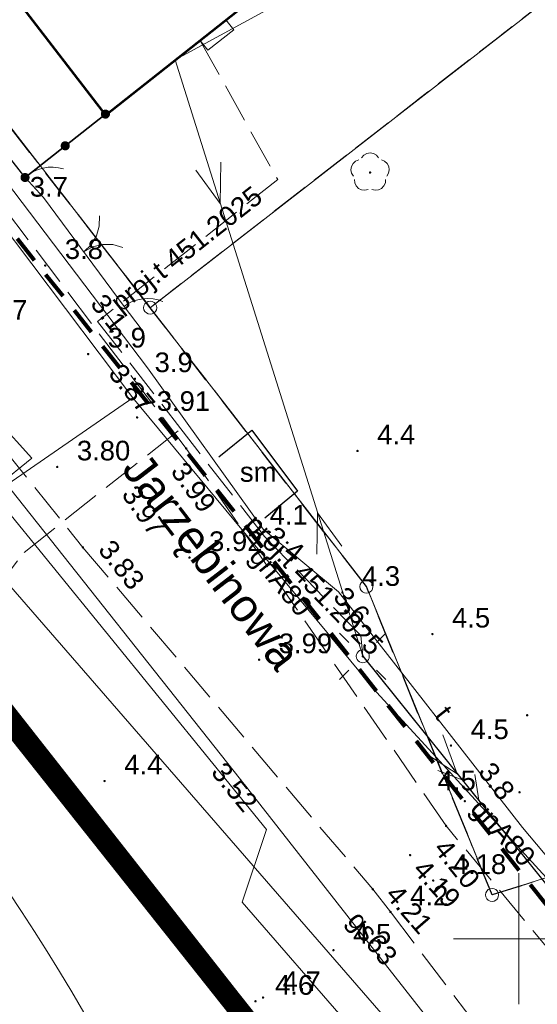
# Model space of a CAD drawing. Extents: x 5474185 to 5474933, y 5916077 to 5916824.
# Tile 212 of 256: x 5474681 to 5474701, y 5916347 to 5916385. Entities that reach past the tile are written whole.
import ezdxf
from ezdxf.enums import TextEntityAlignment as Align

# ---------------------------------------------------------------- set-up
doc = ezdxf.new("R2010")
doc.units = 0
for name, pattern in [('216-500', [2.5, 1.5, -1]), ('DASHDOT', [1, 0.5, -0.25, 0, -0.25]), ('PRZER1-1', [1, 0.5, -0.5]), ('PRZER3-1', [2, 1.5, -0.5]), ('PRZER3-2', [2.5, 1.5, -1])]:
    doc.linetypes.add(name, pattern=pattern)
doc.layers.add('1-GRAN', color=5, linetype='DASHDOT')
doc.layers.add('I-SCIANA', color=12, linetype='CONTINUOUS')
for name, color, linetype, lineweight in [('GELULI_O', 253, 'CONTINUOUS', 18), ('GEPPGO', 253, 'CONTINUOUS', 18), ('GESBLI', 253, 'CONTINUOUS', 50), ('GESBLO', 253, 'CONTINUOUS', 18), ('GESBZO', 253, 'CONTINUOUS', 50), ('GESDZI', 253, 'CONTINUOUS', 18), ('GESJOB', 253, 'CONTINUOUS', 35), ('GESKKL', 253, 'CONTINUOUS', 18), ('GESUZY', 253, 'CONTINUOUS', 18), ('GSLKBR', 253, 'CONTINUOUS', 18), ('GSLKFU', 253, 'CONTINUOUS', 18), ('GSLKOG', 253, 'CONTINUOUS', 35), ('GSPRDL', 253, 'CONTINUOUS', 18), ('GSPWPN', 253, 'CONTINUOUS', 13), ('GSPWPN_O', 253, 'CONTINUOUS', 13), ('GSPWPS', 253, 'CONTINUOUS', 13), ('GSPWPS_O', 253, 'CONTINUOUS', 13), ('GSSIIN', 253, 'CONTINUOUS', 18), ('GSSISM', 253, 'CONTINUOUS', 25), ('GSSISM_O', 253, 'CONTINUOUS', 25), ('GSSKOA', 253, 'CONTINUOUS', 18), ('GULEPR', 254, 'CONTINUOUS', 18), ('GULGPR', 254, 'CONTINUOUS', 18), ('GULGPR_O', 254, 'CONTINUOUS', 18), ('GULKPR', 7, 'CONTINUOUS', 18), ('GULTPR', 254, 'CONTINUOUS', 18), ('GULTPR_O', 254, 'CONTINUOUS', 18), ('GULWPR', 7, 'CONTINUOUS', 18), ('GUPELA', 254, 'CONTINUOUS', 18), ('GUPISN', 253, 'CONTINUOUS', 18), ('GUPPRZ_O', 40, 'CONTINUOUS', 18), ('IS HP zasięg', 251, 'CONTINUOUS', 20), ('Ramka sekcyjna', 253, 'CONTINUOUS', 18), ('Sieć wodociągowa', 253, 'CONTINUOUS', 40)]:
    doc.layers.add(name, color=color, linetype=linetype, lineweight=lineweight)
doc.styles.add('Arial', font='arial.ttf')

msp = doc.modelspace()

# ---------------------------------------------------------------- hatches: boundary and pattern name
at = {"layer": 'GSLKOG'}
for points in [[(5474684.189424, 5916381.306213), (5474684.145147, 5916381.317461), (5474684.105288, 5916381.339785), (5474684.072565, 5916381.371664), (5474684.049209, 5916381.410926), (5474684.03681, 5916381.454896), (5474684.036213, 5916381.500576), (5474684.047461, 5916381.544854), (5474684.069785, 5916381.584712), (5474684.101664, 5916381.617435), (5474684.140926, 5916381.640791), (5474684.184896, 5916381.65319), (5474684.230576, 5916381.653787), (5474684.274853, 5916381.642539), (5474684.314712, 5916381.620215), (5474684.347435, 5916381.588336), (5474684.370791, 5916381.549074), (5474684.38319, 5916381.505104), (5474684.383787, 5916381.459424), (5474684.372539, 5916381.415147), (5474684.350215, 5916381.375288), (5474684.318336, 5916381.342565), (5474684.279074, 5916381.319209), (5474684.235104, 5916381.30681)], [(5474682.654424, 5916380.096213), (5474682.610147, 5916380.107461), (5474682.570288, 5916380.129785), (5474682.537565, 5916380.161664), (5474682.514209, 5916380.200926), (5474682.50181, 5916380.244896), (5474682.501213, 5916380.290576), (5474682.512461, 5916380.334853), (5474682.534785, 5916380.374712), (5474682.566664, 5916380.407435), (5474682.605926, 5916380.430791), (5474682.649896, 5916380.44319), (5474682.695576, 5916380.443787), (5474682.739854, 5916380.432539), (5474682.779712, 5916380.410215), (5474682.812435, 5916380.378336), (5474682.835791, 5916380.339074), (5474682.84819, 5916380.295104), (5474682.848787, 5916380.249424), (5474682.837539, 5916380.205146), (5474682.815215, 5916380.165288), (5474682.783336, 5916380.132565), (5474682.744074, 5916380.109209), (5474682.700104, 5916380.09681)], [(5474682.654424, 5916380.096213), (5474682.610147, 5916380.107461), (5474682.570288, 5916380.129785), (5474682.537565, 5916380.161664), (5474682.514209, 5916380.200926), (5474682.50181, 5916380.244896), (5474682.501213, 5916380.290576), (5474682.512461, 5916380.334853), (5474682.534785, 5916380.374712), (5474682.566664, 5916380.407435), (5474682.605926, 5916380.430791), (5474682.649896, 5916380.44319), (5474682.695576, 5916380.443787), (5474682.739854, 5916380.432539), (5474682.779712, 5916380.410215), (5474682.812435, 5916380.378336), (5474682.835791, 5916380.339074), (5474682.84819, 5916380.295104), (5474682.848787, 5916380.249424), (5474682.837539, 5916380.205146), (5474682.815215, 5916380.165288), (5474682.783336, 5916380.132565), (5474682.744074, 5916380.109209), (5474682.700104, 5916380.09681)], [(5474681.119424, 5916378.886213), (5474681.075147, 5916378.897461), (5474681.035288, 5916378.919785), (5474681.002565, 5916378.951664), (5474680.979209, 5916378.990926), (5474680.96681, 5916379.034896), (5474680.966213, 5916379.080576), (5474680.977461, 5916379.124853), (5474680.999785, 5916379.164712), (5474681.031664, 5916379.197435), (5474681.070926, 5916379.220791), (5474681.114896, 5916379.23319), (5474681.160576, 5916379.233787), (5474681.204853, 5916379.222539), (5474681.244712, 5916379.200215), (5474681.277435, 5916379.168336), (5474681.300791, 5916379.129074), (5474681.31319, 5916379.085104), (5474681.313787, 5916379.039424), (5474681.302539, 5916378.995146), (5474681.280215, 5916378.955288), (5474681.248336, 5916378.922565), (5474681.209074, 5916378.899209), (5474681.165104, 5916378.88681)], [(5474681.119048, 5916378.886258), (5474681.074795, 5916378.897602), (5474681.034984, 5916378.920012), (5474681.002331, 5916378.951961), (5474680.97906, 5916378.991274), (5474680.966756, 5916379.035271), (5474680.966258, 5916379.080952), (5474680.977602, 5916379.125205), (5474681.000012, 5916379.165016), (5474681.031961, 5916379.197669), (5474681.071274, 5916379.22094), (5474681.115271, 5916379.233244), (5474681.160952, 5916379.233742), (5474681.205205, 5916379.222398), (5474681.245016, 5916379.199988), (5474681.277669, 5916379.168039), (5474681.30094, 5916379.128726), (5474681.313244, 5916379.084729), (5474681.313742, 5916379.039048), (5474681.302398, 5916378.994795), (5474681.279988, 5916378.954984), (5474681.248039, 5916378.922331), (5474681.208726, 5916378.89906), (5474681.164729, 5916378.886756)]]:
    msp.add_hatch(color=256, dxfattribs=at).paths.add_polyline_path(points)
at = {"layer": 'GSPRDL'}
msp.add_hatch(color=256, dxfattribs=at).paths.add_polyline_path([(5474694.32, 5916379.205), (5474694.306094, 5916379.207202), (5474694.29355, 5916379.213594), (5474694.283594, 5916379.22355), (5474694.277202, 5916379.236094), (5474694.275, 5916379.25), (5474694.277202, 5916379.263906), (5474694.283594, 5916379.27645), (5474694.29355, 5916379.286406), (5474694.306094, 5916379.292798), (5474694.32, 5916379.295), (5474694.333906, 5916379.292798), (5474694.34645, 5916379.286406), (5474694.356406, 5916379.27645), (5474694.362798, 5916379.263906), (5474694.365, 5916379.25), (5474694.362798, 5916379.236094), (5474694.356406, 5916379.22355), (5474694.34645, 5916379.213594), (5474694.333906, 5916379.207202)])
at = {"layer": 'GSPWPN'}
for points in [[(5474681.91, 5916375.655), (5474681.898353, 5916375.656533), (5474681.8875, 5916375.661029), (5474681.87818, 5916375.66818), (5474681.871029, 5916375.6775), (5474681.866533, 5916375.688353), (5474681.865, 5916375.7), (5474681.866533, 5916375.711647), (5474681.871029, 5916375.7225), (5474681.87818, 5916375.73182), (5474681.8875, 5916375.738971), (5474681.898353, 5916375.743467), (5474681.91, 5916375.745), (5474681.921647, 5916375.743467), (5474681.9325, 5916375.738971), (5474681.94182, 5916375.73182), (5474681.948971, 5916375.7225), (5474681.953467, 5916375.711647), (5474681.955, 5916375.7), (5474681.953467, 5916375.688353), (5474681.948971, 5916375.6775), (5474681.94182, 5916375.66818), (5474681.9325, 5916375.661029), (5474681.921647, 5916375.656533)], [(5474683.55, 5916372.275), (5474683.538353, 5916372.276533), (5474683.5275, 5916372.281029), (5474683.51818, 5916372.28818), (5474683.511029, 5916372.2975), (5474683.506533, 5916372.308353), (5474683.505, 5916372.32), (5474683.506533, 5916372.331647), (5474683.511029, 5916372.3425), (5474683.51818, 5916372.35182), (5474683.5275, 5916372.358971), (5474683.538353, 5916372.363467), (5474683.55, 5916372.365), (5474683.561647, 5916372.363467), (5474683.5725, 5916372.358971), (5474683.58182, 5916372.35182), (5474683.588971, 5916372.3425), (5474683.593467, 5916372.331647), (5474683.595, 5916372.32), (5474683.593467, 5916372.308353), (5474683.588971, 5916372.2975), (5474683.58182, 5916372.28818), (5474683.5725, 5916372.281029), (5474683.561647, 5916372.276533)], [(5474685.34, 5916371.335), (5474685.328353, 5916371.336533), (5474685.3175, 5916371.341029), (5474685.30818, 5916371.34818), (5474685.301029, 5916371.3575), (5474685.296533, 5916371.368353), (5474685.295, 5916371.38), (5474685.296533, 5916371.391647), (5474685.301029, 5916371.4025), (5474685.30818, 5916371.41182), (5474685.3175, 5916371.418971), (5474685.328353, 5916371.423467), (5474685.34, 5916371.425), (5474685.351647, 5916371.423467), (5474685.3625, 5916371.418971), (5474685.37182, 5916371.41182), (5474685.378971, 5916371.4025), (5474685.383467, 5916371.391647), (5474685.385, 5916371.38), (5474685.383467, 5916371.368353), (5474685.378971, 5916371.3575), (5474685.37182, 5916371.34818), (5474685.3625, 5916371.341029), (5474685.351647, 5916371.336533)], [(5474693.84, 5916368.575), (5474693.828353, 5916368.576533), (5474693.8175, 5916368.581029), (5474693.80818, 5916368.58818), (5474693.801029, 5916368.5975), (5474693.796533, 5916368.608353), (5474693.795, 5916368.62), (5474693.796533, 5916368.631647), (5474693.801029, 5916368.6425), (5474693.80818, 5916368.65182), (5474693.8175, 5916368.658971), (5474693.828353, 5916368.663467), (5474693.84, 5916368.665), (5474693.851647, 5916368.663467), (5474693.8625, 5916368.658971), (5474693.87182, 5916368.65182), (5474693.878971, 5916368.6425), (5474693.883467, 5916368.631647), (5474693.885, 5916368.62), (5474693.883467, 5916368.608353), (5474693.878971, 5916368.5975), (5474693.87182, 5916368.58818), (5474693.8625, 5916368.581029), (5474693.851647, 5916368.576533)], [(5474689.73, 5916365.515), (5474689.718353, 5916365.516533), (5474689.7075, 5916365.521029), (5474689.69818, 5916365.52818), (5474689.691029, 5916365.5375), (5474689.686533, 5916365.548353), (5474689.685, 5916365.56), (5474689.686533, 5916365.571647), (5474689.691029, 5916365.5825), (5474689.69818, 5916365.59182), (5474689.7075, 5916365.598971), (5474689.718353, 5916365.603467), (5474689.73, 5916365.605), (5474689.741647, 5916365.603467), (5474689.7525, 5916365.598971), (5474689.76182, 5916365.59182), (5474689.768971, 5916365.5825), (5474689.773467, 5916365.571647), (5474689.775, 5916365.56), (5474689.773467, 5916365.548353), (5474689.768971, 5916365.5375), (5474689.76182, 5916365.52818), (5474689.7525, 5916365.521029), (5474689.741647, 5916365.516533)], [(5474693.26, 5916363.175), (5474693.248353, 5916363.176533), (5474693.2375, 5916363.181029), (5474693.22818, 5916363.18818), (5474693.221029, 5916363.1975), (5474693.216533, 5916363.208353), (5474693.215, 5916363.22), (5474693.216533, 5916363.231647), (5474693.221029, 5916363.2425), (5474693.22818, 5916363.25182), (5474693.2375, 5916363.258971), (5474693.248353, 5916363.263467), (5474693.26, 5916363.265), (5474693.271647, 5916363.263467), (5474693.2825, 5916363.258971), (5474693.29182, 5916363.25182), (5474693.298971, 5916363.2425), (5474693.303467, 5916363.231647), (5474693.305, 5916363.22), (5474693.303467, 5916363.208353), (5474693.298971, 5916363.1975), (5474693.29182, 5916363.18818), (5474693.2825, 5916363.181029), (5474693.271647, 5916363.176533)], [(5474696.7, 5916361.585), (5474696.688353, 5916361.586533), (5474696.6775, 5916361.591029), (5474696.66818, 5916361.59818), (5474696.661029, 5916361.6075), (5474696.656533, 5916361.618353), (5474696.655, 5916361.63), (5474696.656533, 5916361.641647), (5474696.661029, 5916361.6525), (5474696.66818, 5916361.66182), (5474696.6775, 5916361.668971), (5474696.688353, 5916361.673467), (5474696.7, 5916361.675), (5474696.711647, 5916361.673467), (5474696.7225, 5916361.668971), (5474696.73182, 5916361.66182), (5474696.738971, 5916361.6525), (5474696.743467, 5916361.641647), (5474696.745, 5916361.63), (5474696.743467, 5916361.618353), (5474696.738971, 5916361.6075), (5474696.73182, 5916361.59818), (5474696.7225, 5916361.591029), (5474696.711647, 5916361.586533)], [(5474700.32, 5916358.485), (5474700.308353, 5916358.486533), (5474700.2975, 5916358.491029), (5474700.28818, 5916358.49818), (5474700.281029, 5916358.5075), (5474700.276533, 5916358.518353), (5474700.275, 5916358.53), (5474700.276533, 5916358.541647), (5474700.281029, 5916358.5525), (5474700.28818, 5916358.56182), (5474700.2975, 5916358.568971), (5474700.308353, 5916358.573467), (5474700.32, 5916358.575), (5474700.331647, 5916358.573467), (5474700.3425, 5916358.568971), (5474700.35182, 5916358.56182), (5474700.358971, 5916358.5525), (5474700.363467, 5916358.541647), (5474700.365, 5916358.53), (5474700.363467, 5916358.518353), (5474700.358971, 5916358.5075), (5474700.35182, 5916358.49818), (5474700.3425, 5916358.491029), (5474700.331647, 5916358.486533)], [(5474697.41, 5916357.325), (5474697.398353, 5916357.326533), (5474697.3875, 5916357.331029), (5474697.37818, 5916357.33818), (5474697.371029, 5916357.3475), (5474697.366533, 5916357.358353), (5474697.365, 5916357.37), (5474697.366533, 5916357.381647), (5474697.371029, 5916357.3925), (5474697.37818, 5916357.40182), (5474697.3875, 5916357.408971), (5474697.398353, 5916357.413467), (5474697.41, 5916357.415), (5474697.421647, 5916357.413467), (5474697.4325, 5916357.408971), (5474697.44182, 5916357.40182), (5474697.448971, 5916357.3925), (5474697.453467, 5916357.381647), (5474697.455, 5916357.37), (5474697.453467, 5916357.358353), (5474697.448971, 5916357.3475), (5474697.44182, 5916357.33818), (5474697.4325, 5916357.331029), (5474697.421647, 5916357.326533)], [(5474684.18, 5916355.975), (5474684.168353, 5916355.976533), (5474684.1575, 5916355.981029), (5474684.14818, 5916355.98818), (5474684.141029, 5916355.9975), (5474684.136533, 5916356.008353), (5474684.135, 5916356.02), (5474684.136533, 5916356.031647), (5474684.141029, 5916356.0425), (5474684.14818, 5916356.05182), (5474684.1575, 5916356.058971), (5474684.168353, 5916356.063467), (5474684.18, 5916356.065), (5474684.191647, 5916356.063467), (5474684.2025, 5916356.058971), (5474684.21182, 5916356.05182), (5474684.218971, 5916356.0425), (5474684.223467, 5916356.031647), (5474684.225, 5916356.02), (5474684.223467, 5916356.008353), (5474684.218971, 5916355.9975), (5474684.21182, 5916355.98818), (5474684.2025, 5916355.981029), (5474684.191647, 5916355.976533)], [(5474700.03, 5916355.545), (5474700.018353, 5916355.546533), (5474700.0075, 5916355.551029), (5474699.99818, 5916355.55818), (5474699.991029, 5916355.5675), (5474699.986533, 5916355.578353), (5474699.985, 5916355.59), (5474699.986533, 5916355.601647), (5474699.991029, 5916355.6125), (5474699.99818, 5916355.62182), (5474700.0075, 5916355.628971), (5474700.018353, 5916355.633467), (5474700.03, 5916355.635), (5474700.041647, 5916355.633467), (5474700.0525, 5916355.628971), (5474700.06182, 5916355.62182), (5474700.068971, 5916355.6125), (5474700.073467, 5916355.601647), (5474700.075, 5916355.59), (5474700.073467, 5916355.578353), (5474700.068971, 5916355.5675), (5474700.06182, 5916355.55818), (5474700.0525, 5916355.551029), (5474700.041647, 5916355.546533)], [(5474697.94, 5916355.205), (5474697.928353, 5916355.206533), (5474697.9175, 5916355.211029), (5474697.90818, 5916355.21818), (5474697.901029, 5916355.2275), (5474697.896533, 5916355.238353), (5474697.895, 5916355.25), (5474697.896533, 5916355.261647), (5474697.901029, 5916355.2725), (5474697.90818, 5916355.28182), (5474697.9175, 5916355.288971), (5474697.928353, 5916355.293467), (5474697.94, 5916355.295), (5474697.951647, 5916355.293467), (5474697.9625, 5916355.288971), (5474697.97182, 5916355.28182), (5474697.978971, 5916355.2725), (5474697.983467, 5916355.261647), (5474697.985, 5916355.25), (5474697.983467, 5916355.238353), (5474697.978971, 5916355.2275), (5474697.97182, 5916355.21818), (5474697.9625, 5916355.211029), (5474697.951647, 5916355.206533)], [(5474695.1, 5916350.975), (5474695.088353, 5916350.976533), (5474695.0775, 5916350.981029), (5474695.06818, 5916350.98818), (5474695.061029, 5916350.9975), (5474695.056533, 5916351.008353), (5474695.055, 5916351.02), (5474695.056533, 5916351.031647), (5474695.061029, 5916351.0425), (5474695.06818, 5916351.05182), (5474695.0775, 5916351.058971), (5474695.088353, 5916351.063467), (5474695.1, 5916351.065), (5474695.111647, 5916351.063467), (5474695.1225, 5916351.058971), (5474695.13182, 5916351.05182), (5474695.138971, 5916351.0425), (5474695.143467, 5916351.031647), (5474695.145, 5916351.02), (5474695.143467, 5916351.008353), (5474695.138971, 5916350.9975), (5474695.13182, 5916350.98818), (5474695.1225, 5916350.981029), (5474695.111647, 5916350.976533)], [(5474692.92, 5916349.515), (5474692.908353, 5916349.516533), (5474692.8975, 5916349.521029), (5474692.88818, 5916349.52818), (5474692.881029, 5916349.5375), (5474692.876533, 5916349.548353), (5474692.875, 5916349.56), (5474692.876533, 5916349.571647), (5474692.881029, 5916349.5825), (5474692.88818, 5916349.59182), (5474692.8975, 5916349.598971), (5474692.908353, 5916349.603467), (5474692.92, 5916349.605), (5474692.931647, 5916349.603467), (5474692.9425, 5916349.598971), (5474692.95182, 5916349.59182), (5474692.958971, 5916349.5825), (5474692.963467, 5916349.571647), (5474692.965, 5916349.56), (5474692.963467, 5916349.548353), (5474692.958971, 5916349.5375), (5474692.95182, 5916349.52818), (5474692.9425, 5916349.521029), (5474692.931647, 5916349.516533)], [(5474689.94, 5916347.565), (5474689.928353, 5916347.566533), (5474689.9175, 5916347.571029), (5474689.90818, 5916347.57818), (5474689.901029, 5916347.5875), (5474689.896533, 5916347.598353), (5474689.895, 5916347.61), (5474689.896533, 5916347.621647), (5474689.901029, 5916347.6325), (5474689.90818, 5916347.64182), (5474689.9175, 5916347.648971), (5474689.928353, 5916347.653467), (5474689.94, 5916347.655), (5474689.951647, 5916347.653467), (5474689.9625, 5916347.648971), (5474689.97182, 5916347.64182), (5474689.978971, 5916347.6325), (5474689.983467, 5916347.621647), (5474689.985, 5916347.61), (5474689.983467, 5916347.598353), (5474689.978971, 5916347.5875), (5474689.97182, 5916347.57818), (5474689.9625, 5916347.571029), (5474689.951647, 5916347.566533)], [(5474690.23, 5916347.705), (5474690.218353, 5916347.706533), (5474690.2075, 5916347.711029), (5474690.19818, 5916347.71818), (5474690.191029, 5916347.7275), (5474690.186533, 5916347.738353), (5474690.185, 5916347.75), (5474690.186533, 5916347.761647), (5474690.191029, 5916347.7725), (5474690.19818, 5916347.78182), (5474690.2075, 5916347.788971), (5474690.218353, 5916347.793467), (5474690.23, 5916347.795), (5474690.241647, 5916347.793467), (5474690.2525, 5916347.788971), (5474690.26182, 5916347.78182), (5474690.268971, 5916347.7725), (5474690.273467, 5916347.761647), (5474690.275, 5916347.75), (5474690.273467, 5916347.738353), (5474690.268971, 5916347.7275), (5474690.26182, 5916347.71818), (5474690.2525, 5916347.711029), (5474690.241647, 5916347.706533)]]:
    msp.add_hatch(color=256, dxfattribs=at).paths.add_polyline_path(points)
at = {"layer": 'GSPWPS'}
for points in [[(5474685.42, 5916369.855), (5474685.408353, 5916369.856533), (5474685.3975, 5916369.861029), (5474685.38818, 5916369.86818), (5474685.381029, 5916369.8775), (5474685.376533, 5916369.888353), (5474685.375, 5916369.9), (5474685.376533, 5916369.911647), (5474685.381029, 5916369.9225), (5474685.38818, 5916369.93182), (5474685.3975, 5916369.938971), (5474685.408353, 5916369.943467), (5474685.42, 5916369.945), (5474685.431647, 5916369.943467), (5474685.4425, 5916369.938971), (5474685.45182, 5916369.93182), (5474685.458971, 5916369.9225), (5474685.463467, 5916369.911647), (5474685.465, 5916369.9), (5474685.463467, 5916369.888353), (5474685.458971, 5916369.8775), (5474685.45182, 5916369.86818), (5474685.4425, 5916369.861029), (5474685.431647, 5916369.856533)], [(5474687.3, 5916368.665), (5474687.288353, 5916368.666533), (5474687.2775, 5916368.671029), (5474687.26818, 5916368.67818), (5474687.261029, 5916368.6875), (5474687.256533, 5916368.698353), (5474687.255, 5916368.71), (5474687.256533, 5916368.721647), (5474687.261029, 5916368.7325), (5474687.26818, 5916368.74182), (5474687.2775, 5916368.748971), (5474687.288353, 5916368.753467), (5474687.3, 5916368.755), (5474687.311647, 5916368.753467), (5474687.3225, 5916368.748971), (5474687.33182, 5916368.74182), (5474687.338971, 5916368.7325), (5474687.343467, 5916368.721647), (5474687.345, 5916368.71), (5474687.343467, 5916368.698353), (5474687.338971, 5916368.6875), (5474687.33182, 5916368.67818), (5474687.3225, 5916368.671029), (5474687.311647, 5916368.666533)], [(5474682.37, 5916367.965), (5474682.358353, 5916367.966533), (5474682.3475, 5916367.971029), (5474682.33818, 5916367.97818), (5474682.331029, 5916367.9875), (5474682.326533, 5916367.998353), (5474682.325, 5916368.01), (5474682.326533, 5916368.021647), (5474682.331029, 5916368.0325), (5474682.33818, 5916368.04182), (5474682.3475, 5916368.048971), (5474682.358353, 5916368.053467), (5474682.37, 5916368.055), (5474682.381647, 5916368.053467), (5474682.3925, 5916368.048971), (5474682.40182, 5916368.04182), (5474682.408971, 5916368.0325), (5474682.413467, 5916368.021647), (5474682.415, 5916368.01), (5474682.413467, 5916367.998353), (5474682.408971, 5916367.9875), (5474682.40182, 5916367.97818), (5474682.3925, 5916367.971029), (5474682.381647, 5916367.966533)], [(5474685.26, 5916367.525), (5474685.248353, 5916367.526533), (5474685.2375, 5916367.531029), (5474685.22818, 5916367.53818), (5474685.221029, 5916367.5475), (5474685.216533, 5916367.558353), (5474685.215, 5916367.57), (5474685.216533, 5916367.581647), (5474685.221029, 5916367.5925), (5474685.22818, 5916367.60182), (5474685.2375, 5916367.608971), (5474685.248353, 5916367.613467), (5474685.26, 5916367.615), (5474685.271647, 5916367.613467), (5474685.2825, 5916367.608971), (5474685.29182, 5916367.60182), (5474685.298971, 5916367.5925), (5474685.303467, 5916367.581647), (5474685.305, 5916367.57), (5474685.303467, 5916367.558353), (5474685.298971, 5916367.5475), (5474685.29182, 5916367.53818), (5474685.2825, 5916367.531029), (5474685.271647, 5916367.526533)], [(5474683.35, 5916364.895), (5474683.338353, 5916364.896533), (5474683.3275, 5916364.901029), (5474683.31818, 5916364.90818), (5474683.311029, 5916364.9175), (5474683.306533, 5916364.928353), (5474683.305, 5916364.94), (5474683.306533, 5916364.951647), (5474683.311029, 5916364.9625), (5474683.31818, 5916364.97182), (5474683.3275, 5916364.978971), (5474683.338353, 5916364.983467), (5474683.35, 5916364.985), (5474683.361647, 5916364.983467), (5474683.3725, 5916364.978971), (5474683.38182, 5916364.97182), (5474683.388971, 5916364.9625), (5474683.393467, 5916364.951647), (5474683.395, 5916364.94), (5474683.393467, 5916364.928353), (5474683.388971, 5916364.9175), (5474683.38182, 5916364.90818), (5474683.3725, 5916364.901029), (5474683.361647, 5916364.896533)], [(5474687.42, 5916364.505), (5474687.408353, 5916364.506533), (5474687.3975, 5916364.511029), (5474687.38818, 5916364.51818), (5474687.381029, 5916364.5275), (5474687.376533, 5916364.538353), (5474687.375, 5916364.55), (5474687.376533, 5916364.561647), (5474687.381029, 5916364.5725), (5474687.38818, 5916364.58182), (5474687.3975, 5916364.588971), (5474687.408353, 5916364.593467), (5474687.42, 5916364.595), (5474687.431647, 5916364.593467), (5474687.4425, 5916364.588971), (5474687.45182, 5916364.58182), (5474687.458971, 5916364.5725), (5474687.463467, 5916364.561647), (5474687.465, 5916364.55), (5474687.463467, 5916364.538353), (5474687.458971, 5916364.5275), (5474687.45182, 5916364.51818), (5474687.4425, 5916364.511029), (5474687.431647, 5916364.506533)], [(5474690.08, 5916360.605), (5474690.068353, 5916360.606533), (5474690.0575, 5916360.611029), (5474690.04818, 5916360.61818), (5474690.041029, 5916360.6275), (5474690.036533, 5916360.638353), (5474690.035, 5916360.65), (5474690.036533, 5916360.661647), (5474690.041029, 5916360.6725), (5474690.04818, 5916360.68182), (5474690.0575, 5916360.688971), (5474690.068353, 5916360.693467), (5474690.08, 5916360.695), (5474690.091647, 5916360.693467), (5474690.1025, 5916360.688971), (5474690.11182, 5916360.68182), (5474690.118971, 5916360.6725), (5474690.123467, 5916360.661647), (5474690.125, 5916360.65), (5474690.123467, 5916360.638353), (5474690.118971, 5916360.6275), (5474690.11182, 5916360.61818), (5474690.1025, 5916360.611029), (5474690.091647, 5916360.606533)], [(5474697.22, 5916354.265), (5474697.208353, 5916354.266533), (5474697.1975, 5916354.271029), (5474697.18818, 5916354.27818), (5474697.181029, 5916354.2875), (5474697.176533, 5916354.298353), (5474697.175, 5916354.31), (5474697.176533, 5916354.321647), (5474697.181029, 5916354.3325), (5474697.18818, 5916354.34182), (5474697.1975, 5916354.348971), (5474697.208353, 5916354.353467), (5474697.22, 5916354.355), (5474697.231647, 5916354.353467), (5474697.2425, 5916354.348971), (5474697.25182, 5916354.34182), (5474697.258971, 5916354.3325), (5474697.263467, 5916354.321647), (5474697.265, 5916354.31), (5474697.263467, 5916354.298353), (5474697.258971, 5916354.2875), (5474697.25182, 5916354.27818), (5474697.2425, 5916354.271029), (5474697.231647, 5916354.266533)], [(5474695.85, 5916353.145), (5474695.838353, 5916353.146533), (5474695.8275, 5916353.151029), (5474695.81818, 5916353.15818), (5474695.811029, 5916353.1675), (5474695.806533, 5916353.178353), (5474695.805, 5916353.19), (5474695.806533, 5916353.201647), (5474695.811029, 5916353.2125), (5474695.81818, 5916353.22182), (5474695.8275, 5916353.228971), (5474695.838353, 5916353.233467), (5474695.85, 5916353.235), (5474695.861647, 5916353.233467), (5474695.8725, 5916353.228971), (5474695.88182, 5916353.22182), (5474695.888971, 5916353.2125), (5474695.893467, 5916353.201647), (5474695.895, 5916353.19), (5474695.893467, 5916353.178353), (5474695.888971, 5916353.1675), (5474695.88182, 5916353.15818), (5474695.8725, 5916353.151029), (5474695.861647, 5916353.146533)], [(5474696.73, 5916352.175), (5474696.718353, 5916352.176533), (5474696.7075, 5916352.181029), (5474696.69818, 5916352.18818), (5474696.691029, 5916352.1975), (5474696.686533, 5916352.208353), (5474696.685, 5916352.22), (5474696.686533, 5916352.231647), (5474696.691029, 5916352.2425), (5474696.69818, 5916352.25182), (5474696.7075, 5916352.258971), (5474696.718353, 5916352.263467), (5474696.73, 5916352.265), (5474696.741647, 5916352.263467), (5474696.7525, 5916352.258971), (5474696.76182, 5916352.25182), (5474696.768971, 5916352.2425), (5474696.773467, 5916352.231647), (5474696.775, 5916352.22), (5474696.773467, 5916352.208353), (5474696.768971, 5916352.1975), (5474696.76182, 5916352.18818), (5474696.7525, 5916352.181029), (5474696.741647, 5916352.176533)], [(5474694.42, 5916351.845), (5474694.408353, 5916351.846533), (5474694.3975, 5916351.851029), (5474694.38818, 5916351.85818), (5474694.381029, 5916351.8675), (5474694.376533, 5916351.878353), (5474694.375, 5916351.89), (5474694.376533, 5916351.901647), (5474694.381029, 5916351.9125), (5474694.38818, 5916351.92182), (5474694.3975, 5916351.928971), (5474694.408353, 5916351.933467), (5474694.42, 5916351.935), (5474694.431647, 5916351.933467), (5474694.4425, 5916351.928971), (5474694.45182, 5916351.92182), (5474694.458971, 5916351.9125), (5474694.463467, 5916351.901647), (5474694.465, 5916351.89), (5474694.463467, 5916351.878353), (5474694.458971, 5916351.8675), (5474694.45182, 5916351.85818), (5474694.4425, 5916351.851029), (5474694.431647, 5916351.846533)]]:
    msp.add_hatch(color=256, dxfattribs=at).paths.add_polyline_path(points)
at = {"layer": 'GUPELA', "extrusion": (0, 0, -1)}
msp.add_hatch(color=256, dxfattribs=at).paths.add_polyline_path([(-5474694.042013, 5916360.735045), (-5474694.053788, 5916360.737164), (-5474694.064849, 5916360.742483), (-5474694.073417, 5916360.749862), (-5474694.080557, 5916360.760503), (-5474694.084323, 5916360.772223), (-5474694.084986, 5916360.781113), (-5474694.083117, 5916360.792881), (-5474694.078133, 5916360.803893), (-5474694.070065, 5916360.813482), (-5474694.061281, 5916360.81965), (-5474694.051881, 5916360.823403), (-5474694.038913, 5916360.824987), (-5474694.026551, 5916360.822943), (-5474694.015521, 5916360.81776), (-5474694.005236, 5916360.808574), (-5474693.998715, 5916360.797903), (-5474693.995468, 5916360.786476), (-5474693.99539, 5916360.774091), (-5474693.99813, 5916360.76351), (-5474694.003133, 5916360.754196), (-5474694.010459, 5916360.746054), (-5474694.019534, 5916360.739923), (-5474694.03018, 5916360.736084)])

# ---------------------------------------------------------------- linework, layer by layer
at = {"layer": '1-GRAN', "ltscale": 5, "const_width": 0.8, "elevation": 10.18}
msp.add_lwpolyline([(5474735.59, 5916295.78), (5474731.225, 5916301.37), (5474726.86, 5916306.96), (5474725.77, 5916305.39), (5474703.58, 5916333.12), (5474701.74, 5916331.62), (5474677.44, 5916362.23), (5474676.63, 5916366.83), (5474671.32, 5916373.56), (5474670.75, 5916377.23), (5474668.45, 5916379.86), (5474653.79, 5916398.05), (5474650.99, 5916400.16), (5474640.015, 5916413.29), (5474601.225, 5916459.83), (5474599.14, 5916462.32), (5474597.96, 5916464.18), (5474593.86, 5916465.7), (5474587.49, 5916468.01), (5474584.84, 5916471.31), (5474583.4, 5916473.15), (5474572.445, 5916486.895), (5474461.94, 5916622.65)], dxfattribs=at)
at = {"layer": 'GEPPGO', "elevation": 10.24, "flags": 128}
for points in [[(5474685.92, 5916374.34), (5474685.997254, 5916374.327764), (5474686.066946, 5916374.292254), (5474686.122254, 5916374.236946), (5474686.157764, 5916374.167254), (5474686.17, 5916374.09), (5474686.157764, 5916374.012746), (5474686.122254, 5916373.943054), (5474686.066946, 5916373.887746), (5474685.997254, 5916373.852236), (5474685.92, 5916373.84), (5474685.842746, 5916373.852236), (5474685.773054, 5916373.887746), (5474685.717746, 5916373.943054), (5474685.682236, 5916374.012746), (5474685.67, 5916374.09), (5474685.682236, 5916374.167254), (5474685.717746, 5916374.236946), (5474685.773054, 5916374.292254), (5474685.842746, 5916374.327764), (5474685.92, 5916374.34)], [(5474694.18, 5916363.69), (5474694.257254, 5916363.677764), (5474694.326946, 5916363.642254), (5474694.382254, 5916363.586946), (5474694.417764, 5916363.517254), (5474694.43, 5916363.44), (5474694.417764, 5916363.362746), (5474694.382254, 5916363.293054), (5474694.326946, 5916363.237746), (5474694.257254, 5916363.202236), (5474694.18, 5916363.19), (5474694.102746, 5916363.202236), (5474694.033054, 5916363.237746), (5474693.977746, 5916363.293054), (5474693.942236, 5916363.362746), (5474693.93, 5916363.44), (5474693.942236, 5916363.517254), (5474693.977746, 5916363.586946), (5474694.033054, 5916363.642254), (5474694.102746, 5916363.677764), (5474694.18, 5916363.69)], [(5474698.98, 5916351.92), (5474699.057254, 5916351.907764), (5474699.126946, 5916351.872254), (5474699.182254, 5916351.816946), (5474699.217764, 5916351.747254), (5474699.23, 5916351.67), (5474699.217764, 5916351.592746), (5474699.182254, 5916351.523054), (5474699.126946, 5916351.467746), (5474699.057254, 5916351.432236), (5474698.98, 5916351.42), (5474698.902746, 5916351.432236), (5474698.833054, 5916351.467746), (5474698.777746, 5916351.523054), (5474698.742236, 5916351.592746), (5474698.73, 5916351.67), (5474698.742236, 5916351.747254), (5474698.777746, 5916351.816946), (5474698.833054, 5916351.872254), (5474698.902746, 5916351.907764), (5474698.98, 5916351.92)]]:
    msp.add_lwpolyline(points, close=True, dxfattribs=at)
at = {"layer": 'GESBLI', "linetype": 'Continuous', "lineweight": 53}
msp.add_line((5474677.44, 5916362.23, 10.18), (5474701.74, 5916331.62, 10.18), dxfattribs=at)
at = {"layer": 'GESBLO', "linetype": 'Continuous', "lineweight": 13}
msp.add_line((5474677.44, 5916362.23, 10.18), (5474701.74, 5916331.62, 10.18), dxfattribs=at)
at = {"layer": 'GESBZO', "linetype": 'Continuous', "lineweight": 53}
for p, q in [((5474684.21, 5916381.44, 10.18), (5474692.73, 5916388.18, 10.18)), ((5474680.84, 5916385.82, 10.18), (5474684.21, 5916381.44, 10.18))]:
    msp.add_line(p, q, dxfattribs=at)
at = {"layer": 'GESDZI', "linetype": 'Continuous', "lineweight": 13}
for p, q in [((5474664.51, 5916401.72, 10.22), (5474685.92, 5916374.09, 10.22)), ((5474685.92, 5916374.09, 10.22), (5474664.51, 5916401.72, 10.22)), ((5474685.92, 5916374.09, 10.22), (5474718.31, 5916399.22, 10.22)), ((5474718.31, 5916399.22, 10.22), (5474685.92, 5916374.09, 10.22)), ((5474685.92, 5916374.09, 10.22), (5474694.18, 5916363.44, 10.22)), ((5474694.18, 5916363.44, 10.22), (5474685.92, 5916374.09, 10.22)), ((5474694.18, 5916363.44, 10.22), (5474698.98, 5916351.67, 10.22)), ((5474698.98, 5916351.67, 10.22), (5474694.18, 5916363.44, 10.22)), ((5474701.74, 5916331.62, 10.22), (5474677.44, 5916362.23, 10.22)), ((5474677.44, 5916362.23, 10.22), (5474701.74, 5916331.62, 10.22)), ((5474698.98, 5916351.67, 10.22), (5474702.47, 5916352.78, 10.22)), ((5474702.47, 5916352.78, 10.22), (5474698.98, 5916351.67, 10.22))]:
    msp.add_line(p, q, dxfattribs=at)
at = {"layer": 'GESJOB', "linetype": 'PRZER3-2', "lineweight": 30}
for p, q in [((5474685.92, 5916374.09, 10.22), (5474664.51, 5916401.72, 10.22)), ((5474685.92, 5916374.09, 10.22), (5474664.51, 5916401.72, 10.22)), ((5474694.18, 5916363.44, 10.22), (5474685.92, 5916374.09, 10.22)), ((5474694.18, 5916363.44, 10.22), (5474685.92, 5916374.09, 10.22)), ((5474698.98, 5916351.67, 10.22), (5474694.18, 5916363.44, 10.22)), ((5474698.98, 5916351.67, 10.22), (5474694.18, 5916363.44, 10.22)), ((5474702.47, 5916352.78, 10.22), (5474698.98, 5916351.67, 10.22)), ((5474702.47, 5916352.78, 10.22), (5474698.98, 5916351.67, 10.22))]:
    msp.add_line(p, q, dxfattribs=at)
at = {"layer": 'GESKKL', "linetype": 'PRZER3-1', "lineweight": 13}
for p, q in [((5474667.21, 5916398.24, 10.06), (5474685.92, 5916374.09, 10.06)), ((5474707.59, 5916390.91, 10.06), (5474685.92, 5916374.09, 10.06)), ((5474685.92, 5916374.09, 10.06), (5474707.59, 5916390.91, 10.06)), ((5474685.92, 5916374.09, 10.06), (5474694.18, 5916363.44, 10.06)), ((5474694.18, 5916363.44, 10.06), (5474698.98, 5916351.67, 10.06)), ((5474698.98, 5916351.67, 10.06), (5474702.47, 5916352.78, 10.06))]:
    msp.add_line(p, q, dxfattribs=at)
at = {"layer": 'GESUZY', "linetype": 'PRZER1-1', "lineweight": 13}
for p, q in [((5474667.21, 5916398.24, 10.08), (5474685.92, 5916374.09, 10.08)), ((5474685.92, 5916374.09, 10.08), (5474667.21, 5916398.24, 10.08)), ((5474685.92, 5916374.09, 10.08), (5474707.59, 5916390.91, 10.08)), ((5474707.59, 5916390.91, 10.08), (5474685.92, 5916374.09, 10.08)), ((5474694.18, 5916363.44, 10.08), (5474685.92, 5916374.09, 10.08)), ((5474685.92, 5916374.09, 10.08), (5474694.18, 5916363.44, 10.08)), ((5474698.98, 5916351.67, 10.08), (5474694.18, 5916363.44, 10.08)), ((5474694.18, 5916363.44, 10.08), (5474698.98, 5916351.67, 10.08)), ((5474701.74, 5916331.62, 10.08), (5474677.44, 5916362.23, 10.08)), ((5474677.44, 5916362.23, 10.08), (5474701.74, 5916331.62, 10.08)), ((5474702.47, 5916352.78, 10.08), (5474698.98, 5916351.67, 10.08)), ((5474698.98, 5916351.67, 10.08), (5474702.47, 5916352.78, 10.08))]:
    msp.add_line(p, q, dxfattribs=at)
at = {"layer": 'GSLKBR', "linetype": 'Continuous', "lineweight": 18, "elevation": 10.18, "flags": 128}
msp.add_lwpolyline([(5474684.92, 5916374.14), (5474681.84, 5916378.3)], dxfattribs=at)
at = {"layer": 'GSLKBR', "elevation": 10.18, "flags": 128}
for points in [[(5474683.977747, 5916377.595754), (5474683.97102, 5916377.204233), (5474683.86319, 5916376.827794), (5474683.661604, 5916376.49209), (5474683.38, 5916376.22)], [(5474683.38, 5916376.22), (5474683.722431, 5916376.409935), (5474684.102352, 5916376.50477), (5474684.493872, 5916376.498043), (5474684.870311, 5916376.390213)]]:
    msp.add_lwpolyline(points, dxfattribs=at)
at = {"layer": 'GSLKFU', "elevation": 10.18, "flags": 128}
for points in [[(5474681.14, 5916379.06), (5474681.292706, 5916379.183203), (5474681.460186, 5916379.285421), (5474681.639576, 5916379.364903), (5474681.827806, 5916379.42029), (5474682.021654, 5916379.450635), (5474682.217805, 5916379.455417), (5474682.412903, 5916379.434556), (5474682.603608, 5916379.388408)], [(5474684.92, 5916374.14), (5474685.083932, 5916374.247816), (5474685.260535, 5916374.333314), (5474685.446786, 5916374.395027), (5474685.639499, 5916374.431902), (5474685.835376, 5916374.443308), (5474686.031067, 5916374.429049), (5474686.223222, 5916374.389369), (5474686.408554, 5916374.324947)]]:
    msp.add_lwpolyline(points, dxfattribs=at)
at = {"layer": 'GSLKFU', "linetype": 'Continuous', "lineweight": 18, "elevation": 10.18, "flags": 128}
for points in [[(5474681.84, 5916378.3), (5474681.14, 5916379.06)], [(5474685.57, 5916373.28), (5474684.92, 5916374.14)]]:
    msp.add_lwpolyline(points, dxfattribs=at)
at = {"layer": 'GSLKOG', "linetype": 'Continuous', "lineweight": 30}
msp.add_line((5474681.14, 5916379.06, 10.18), (5474673.41, 5916388.91, 10.18), dxfattribs=at)
at = {"layer": 'GSLKOG', "linetype": 'Continuous', "lineweight": 35, "elevation": 10.18, "flags": 128}
msp.add_lwpolyline([(5474684.21, 5916381.48), (5474681.14, 5916379.06)], dxfattribs=at)
at = {"layer": 'GSPRDL', "elevation": 10.12, "flags": 128}
for points in [[(5474693.995723, 5916379.813333), (5474694.079447, 5916379.912679), (5474694.192044, 5916379.977494), (5474694.32, 5916380), (5474694.447956, 5916379.977494), (5474694.560553, 5916379.912679), (5474694.644277, 5916379.813333)], [(5474693.684031, 5916379.115674), (5474693.61542, 5916379.225999), (5474693.588571, 5916379.353115), (5474693.606708, 5916379.481763), (5474693.667652, 5916379.596501), (5474693.76409, 5916379.683559), (5474693.884445, 5916379.732485)], [(5474694.755555, 5916379.732485), (5474694.87591, 5916379.683559), (5474694.972348, 5916379.596501), (5474695.033292, 5916379.481763), (5474695.051429, 5916379.353115), (5474695.02458, 5916379.225999), (5474694.955969, 5916379.115674)], [(5474694.251227, 5916378.603649), (5474694.125099, 5916378.572488), (5474693.995908, 5916378.586234), (5474693.879161, 5916378.643237), (5474693.788871, 5916378.736655), (5474693.735875, 5916378.855275), (5474693.726535, 5916378.984859)], [(5474694.913465, 5916378.984859), (5474694.904125, 5916378.855275), (5474694.851129, 5916378.736655), (5474694.760839, 5916378.643237), (5474694.644092, 5916378.586234), (5474694.514901, 5916378.572488), (5474694.388773, 5916378.603649)]]:
    msp.add_lwpolyline(points, dxfattribs=at)
at = {"layer": 'GSSIIN', "linetype": 'Continuous', "lineweight": 13}
for p, q in [((5474687.82, 5916384.3, 10.18), (5474688.81, 5916385.08, 10.18)), ((5474688.81, 5916385.08, 10.18), (5474689.12, 5916384.7, 10.18)), ((5474689.12, 5916384.7, 10.18), (5474688.12, 5916383.92, 10.18)), ((5474688.12, 5916383.92, 10.18), (5474687.82, 5916384.3, 10.18))]:
    msp.add_line(p, q, dxfattribs=at)
at = {"layer": 'GSSISM', "linetype": 'Continuous', "lineweight": 30}
for p, q in [((5474688.54, 5916368.39, 10.18), (5474689.8, 5916369.41, 10.18)), ((5474689.8, 5916369.41, 10.18), (5474691.55, 5916367.08, 10.18)), ((5474691.55, 5916367.08, 10.18), (5474690.3, 5916366.05, 10.18))]:
    msp.add_line(p, q, dxfattribs=at)
at = {"layer": 'GSSKOA', "linetype": 'PRZER3-1', "lineweight": 13}
for p, q in [((5474687.3, 5916368.71, 10.18), (5474670.6, 5916390.74, 10.18)), ((5474671.49, 5916379.7, 10.18), (5474683.35, 5916364.94, 10.18)), ((5474697.22, 5916354.31, 10.18), (5474687.3, 5916368.71, 10.18)), ((5474683.35, 5916364.94, 10.18), (5474694.42, 5916351.89, 10.18)), ((5474711.72, 5916336.85, 10.18), (5474697.22, 5916354.31, 10.18)), ((5474694.42, 5916351.89, 10.18), (5474695.1, 5916351.02, 10.18)), ((5474695.1, 5916351.02, 10.18), (5474708.53, 5916333.33, 10.18))]:
    msp.add_line(p, q, dxfattribs=at)
at = {"layer": 'GULEPR', "linetype": 'Continuous', "lineweight": 13}
for p, q in [((5474686.87, 5916383.55, 10.14), (5474701.59, 5916391.57, 10.14)), ((5474694.04, 5916360.78, 10.14), (5474686.87, 5916383.55, 10.14)), ((5474694.04, 5916360.78, 10.14), (5474715.82, 5916333.71, 10.14))]:
    msp.add_line(p, q, dxfattribs=at)
at = {"layer": 'GULEPR', "elevation": 10.14, "flags": 128}
for points in [[(5474687.66957, 5916379.346051), (5474688.597009, 5916378.065482), (5474688.6234, 5916379.6464)], [(5474693.24043, 5916364.983949), (5474692.312991, 5916366.264518), (5474692.2866, 5916364.6836)], [(5474696.31463, 5916357.155285), (5474697.644496, 5916356.300032), (5474697.093755, 5916357.782154)]]:
    msp.add_lwpolyline(points, dxfattribs=at)
at = {"layer": 'GULGPR', "linetype": 'Continuous', "lineweight": 13}
for p, q in [((5474676.03, 5916382.87, 10.14), (5474685.26, 5916370.65, 10.14)), ((5474690.36, 5916354.17, 10.14), (5474667.93, 5916381.72, 10.14)), ((5474689.37, 5916356.08, 10.14), (5474674.9, 5916374.33, 10.14)), ((5474673.63, 5916362.64, 10.14), (5474685.26, 5916370.65, 10.14)), ((5474699.26, 5916343.48, 10.14), (5474689.37, 5916356.08, 10.14)), ((5474689.43, 5916351.4, 10.14), (5474690.36, 5916354.17, 10.14)), ((5474704.61, 5916333.95, 10.14), (5474689.43, 5916351.4, 10.14))]:
    msp.add_line(p, q, dxfattribs=at)
at = {"layer": 'GULGPR', "linetype": 'Continuous', "lineweight": 18, "elevation": 10.14, "flags": 128}
for points in [[(5474694.57, 5916359.41), (5474685.26, 5916370.65)], [(5474696.84, 5916356.93), (5474694.57, 5916359.41)], [(5474696.84, 5916356.93), (5474701.05, 5916352.33)]]:
    msp.add_lwpolyline(points, dxfattribs=at)
at = {"layer": 'GULKPR', "linetype": 'Continuous', "lineweight": 18, "elevation": 10.14, "flags": 128}
msp.add_lwpolyline([(5474719.75, 5916318.38), (5474679.24, 5916364.98)], dxfattribs=at)
at = {"layer": 'GULTPR', "linetype": 'Continuous', "lineweight": 13}
for p, q in [((5474674.76, 5916386.36, 10.14), (5474685.82, 5916371.79, 10.14)), ((5474685.82, 5916371.79, 10.14), (5474690.24, 5916365.63, 10.14)), ((5474690.24, 5916365.63, 10.14), (5474693.11, 5916363.24, 10.14)), ((5474693.11, 5916363.24, 10.14), (5474695.53, 5916360.15, 10.14)), ((5474694.05, 5916360.78, 10.14), (5474715.82, 5916333.71, 10.14)), ((5474695.53, 5916360.15, 10.14), (5474700.14, 5916354.24, 10.14)), ((5474700.14, 5916354.24, 10.14), (5474701.6, 5916352.5, 10.14))]:
    msp.add_line(p, q, dxfattribs=at)
at = {"layer": 'GULTPR', "linetype": 'PRZER3-1', "lineweight": 13}
for p, q in [((5474687.82, 5916384.3, 10.14), (5474690.79, 5916378.98, 10.14)), ((5474690.79, 5916378.98, 10.14), (5474683.91, 5916373.56, 10.14)), ((5474683.91, 5916373.56, 10.14), (5474687.09, 5916369.47, 10.14)), ((5474681.1, 5916364.75, 10.14), (5474687.09, 5916369.47, 10.14)), ((5474690.29, 5916365.36, 10.14), (5474687.09, 5916369.47, 10.14)), ((5474693.97, 5916361.57, 10.14), (5474690.29, 5916365.36, 10.14)), ((5474678.74, 5916361.64, 10.14), (5474681.1, 5916364.75, 10.14)), ((5474694.04, 5916360.78, 10.14), (5474693.97, 5916361.57, 10.14))]:
    msp.add_line(p, q, dxfattribs=at)
at = {"layer": 'GULTPR', "elevation": 10.14, "flags": 128}
for points in [[(5474697.84239, 5916356.064336), (5474696.910667, 5916356.425054)], [(5474698.469084, 5916355.285071), (5474698.316627, 5916356.272482)]]:
    msp.add_lwpolyline(points, dxfattribs=at)
at = {"layer": 'GULWPR', "linetype": 'Continuous', "lineweight": 13}
for p, q in [((5474672.05, 5916378.63, 10.14), (5474681.4, 5916368.35, 10.14)), ((5474681.4, 5916368.35, 10.14), (5474670.8, 5916359.76, 10.14))]:
    msp.add_line(p, q, dxfattribs=at)
at = {"layer": 'GUPELA', "elevation": 10.15, "flags": 128}
for points in [[(5474693.156117, 5916361.663883), (5474693.50967, 5916361.31033)], [(5474694.923883, 5916361.663883), (5474694.57033, 5916361.31033)], [(5474693.156117, 5916359.896117), (5474693.50967, 5916360.24967)], [(5474694.923883, 5916359.896117), (5474694.57033, 5916360.24967)]]:
    msp.add_lwpolyline(points, dxfattribs=at)
at = {"layer": 'GUPELA', "elevation": 10.16, "flags": 128}
msp.add_lwpolyline([(5474694.04, 5916361.03), (5474694.104705, 5916361.021481), (5474694.165, 5916360.996506), (5474694.216777, 5916360.956777), (5474694.256506, 5916360.905), (5474694.281481, 5916360.844705), (5474694.29, 5916360.78), (5474694.281481, 5916360.715295), (5474694.256506, 5916360.655), (5474694.216777, 5916360.603223), (5474694.165, 5916360.563494), (5474694.104705, 5916360.538519), (5474694.04, 5916360.53), (5474693.975295, 5916360.538519), (5474693.915, 5916360.563494), (5474693.863223, 5916360.603223), (5474693.823494, 5916360.655), (5474693.798519, 5916360.715295), (5474693.79, 5916360.78), (5474693.798519, 5916360.844705), (5474693.823494, 5916360.905), (5474693.863223, 5916360.956777), (5474693.915, 5916360.996506), (5474693.975295, 5916361.021481), (5474694.04, 5916361.03)], close=True, dxfattribs=at)
at = {"layer": 'GUPISN', "elevation": 10.16, "flags": 128}
msp.add_lwpolyline([(5474694.04, 5916361.03), (5474694.104705, 5916361.021481), (5474694.165, 5916360.996506), (5474694.216777, 5916360.956777), (5474694.256506, 5916360.905), (5474694.281481, 5916360.844705), (5474694.29, 5916360.78), (5474694.281481, 5916360.715295), (5474694.256506, 5916360.655), (5474694.216777, 5916360.603223), (5474694.165, 5916360.563494), (5474694.104705, 5916360.538519), (5474694.04, 5916360.53), (5474693.975295, 5916360.538519), (5474693.915, 5916360.563494), (5474693.863223, 5916360.603223), (5474693.823494, 5916360.655), (5474693.798519, 5916360.715295), (5474693.79, 5916360.78), (5474693.798519, 5916360.844705), (5474693.823494, 5916360.905), (5474693.863223, 5916360.956777), (5474693.915, 5916360.996506), (5474693.975295, 5916361.021481), (5474694.04, 5916361.03)], close=True, dxfattribs=at)
at = {"layer": 'I-SCIANA', "const_width": 0.5, "elevation": 10.18}
msp.add_lwpolyline([(5474669.443463, 5916355.864728), (5474677.586946, 5916362.432254), (5474701.622131, 5916331.851331), (5474703.58, 5916333.12), (5474725.47, 5916305.75), (5474719.65, 5916300.31), (5474716.54, 5916304.09), (5474715.677287, 5916303.392858), (5474700.84, 5916321.76), (5474699.57, 5916320.81), (5474695.44, 5916325.98), (5474694.063986, 5916324.934229)], close=True, dxfattribs=at)
at = {"layer": 'IS HP zasięg', "lineweight": 15, "ltscale": 0.7}
msp.add_circle((5474657.383907, 5916363.309527, 10.18), 75, dxfattribs=at)
at = {"layer": 'IS HP zasięg', "lineweight": 20, "ltscale": 0.7}
msp.add_circle((5474618.317819, 5916309.855134, 10.16), 75, dxfattribs=at)
at = {"layer": 'Ramka sekcyjna', "linetype": 'Continuous', "lineweight": 18, "elevation": 100, "flags": 128}
for points in [[(5474700, 5916347.5), (5474700, 5916352.5)], [(5474702.5, 5916350), (5474697.5, 5916350)]]:
    msp.add_lwpolyline(points, dxfattribs=at)
at = {"layer": 'Sieć wodociągowa', "linetype": '216-500', "lineweight": 80, "ltscale": 0.7, "flags": 128}
msp.add_lwpolyline([(5474639.869806, 5916212.126617), (5474591.959812, 5916281.625874), (5474551.712383, 5916254.056825), (5474329.196562, 5916529.052215), (5474464.624498, 5916643.592803), (5474589.816575, 5916486.173867), (5474604.985748, 5916472.173823), (5474772.523912, 5916261.364361), (5474653.387527, 5916193.483494), (5474639.869806, 5916212.126617)], close=True, dxfattribs=at)

# ---------------------------------------------------------------- texts
at = {"layer": 'GELULI_O', "linetype": 'Continuous', "lineweight": 0, "style": 'Arial'}
msp.add_text('Jarzębinowa', height=1.25, rotation=307.560881, dxfattribs=at).set_placement((5474687.778942, 5916364.023115, 10.8), align=Align.CENTER)
at = {"layer": 'GSPWPN_O', "linetype": 'Continuous', "lineweight": 0, "style": 'Arial'}
for s, p in [('3.7', (5474681.32, 5916378.33, 10.8)), ('3.8', (5474682.66, 5916375.95, 10.8)), ('3.9', (5474684.3, 5916372.57, 10.8)), ('3.9', (5474686.09, 5916371.63, 10.8)), ('4.4', (5474694.59, 5916368.87, 10.8)), ('4.1', (5474690.48, 5916365.81, 10.8)), ('4.3', (5474694.01, 5916363.47, 10.8)), ('4.5', (5474697.45, 5916361.88, 10.8)), ('4.5', (5474698.16, 5916357.62, 10.8)), ('4.4', (5474684.93, 5916356.27, 10.8)), ('4.5', (5474696.904321, 5916355.665926, 10.8)), ('4.2', (5474695.85, 5916351.27, 10.8)), ('4.5', (5474693.67, 5916349.81, 10.8)), ('4.7', (5474690.98, 5916348, 10.8)), ('4.6', (5474690.69, 5916347.86, 10.8))]:
    msp.add_text(s, height=0.75, dxfattribs=at).set_placement(p)
at = {"layer": 'GSPWPS_O', "linetype": 'Continuous', "lineweight": 0, "style": 'Arial'}
for s, p in [('3.67', (5474679.19, 5916373.63, 10.8)), ('3.91', (5474686.17, 5916370.15, 10.8)), ('3.80', (5474683.12, 5916368.26, 10.8)), ('3.92', (5474688.17, 5916364.8, 10.8)), ('3.99', (5474690.83, 5916360.9, 10.8)), ('4.18', (5474697.48, 5916352.47, 10.8))]:
    msp.add_text(s, height=0.75, dxfattribs=at).set_placement(p)
for s, rotation, p in [('3.99', 306.294492, (5474686.67321, 5916367.835062, 10.8)), ('3.97', 304.497213, (5474684.801111, 5916366.963704, 10.8)), ('3.83', 308.829135, (5474683.898519, 5916364.837407, 10.8)), ('4.20', 309.004551, (5474696.710741, 5916353.418272, 10.8)), ('4.19', 312.483088, (5474695.911605, 5916352.600494, 10.8)), ('4.21', 310.855037, (5474694.867778, 5916351.653086, 10.8))]:
    msp.add_text(s, height=0.75, rotation=rotation, dxfattribs=at).set_placement(p)
at = {"layer": 'GSSISM_O', "linetype": 'Continuous', "lineweight": 0, "style": 'Arial'}
msp.add_text('sm', height=0.75, dxfattribs=at).set_placement((5474690.045, 5916367.442939, 10.8), align=Align.CENTER)
at = {"layer": 'GULGPR_O', "linetype": 'Continuous', "lineweight": 0, "style": 'Arial'}
for s, rotation, p in [('gnA80', 309.623561, (5474690.625861, 5916363.399564, 10.8)), ('gnA80', 312.447543, (5474699.126432, 5916353.806951, 10.8)), ('gs63', 308.990443, (5474694.123382, 5916349.788628, 10.8))]:
    msp.add_text(s, height=0.75, rotation=rotation, dxfattribs=at).set_placement(p, align=Align.CENTER)
at = {"layer": 'GULTPR_O', "linetype": 'Continuous', "lineweight": 0, "style": 'Arial'}
for s, rotation, p in [('proj.t 451.2025', 38.230717, (5474687.531613, 5916376.039465, 10.8)), ('proj.t 451.2025', 314.156358, (5474691.919447, 5916363.260558, 10.8)), ('t', 307.993796, (5474696.839931, 5916358.400756, 10.8))]:
    msp.add_text(s, height=0.75, rotation=rotation, dxfattribs=at).set_placement(p, align=Align.CENTER)
at = {"layer": 'GUPPRZ_O', "linetype": 'Continuous', "lineweight": 0, "style": 'Arial'}
for s, rotation, p in [('3.1', 308.325531, (5474683.600019, 5916374.230181, 10.8)), ('3.87', 309.326977, (5474684.28915, 5916371.556019, 10.8)), ('3.4', 321.892425, (5474690.272736, 5916365.212122, 10.8)), ('3.6', 309.986886, (5474692.870661, 5916363.028938, 10.8)), ('3.52', 309.150966, (5474688.210689, 5916356.345095, 10.8)), ('3.8', 307.993796, (5474698.415086, 5916356.360388, 10.8))]:
    msp.add_text(s, height=0.75, rotation=rotation, dxfattribs=at).set_placement(p)

doc.saveas('drawing.dxf')
